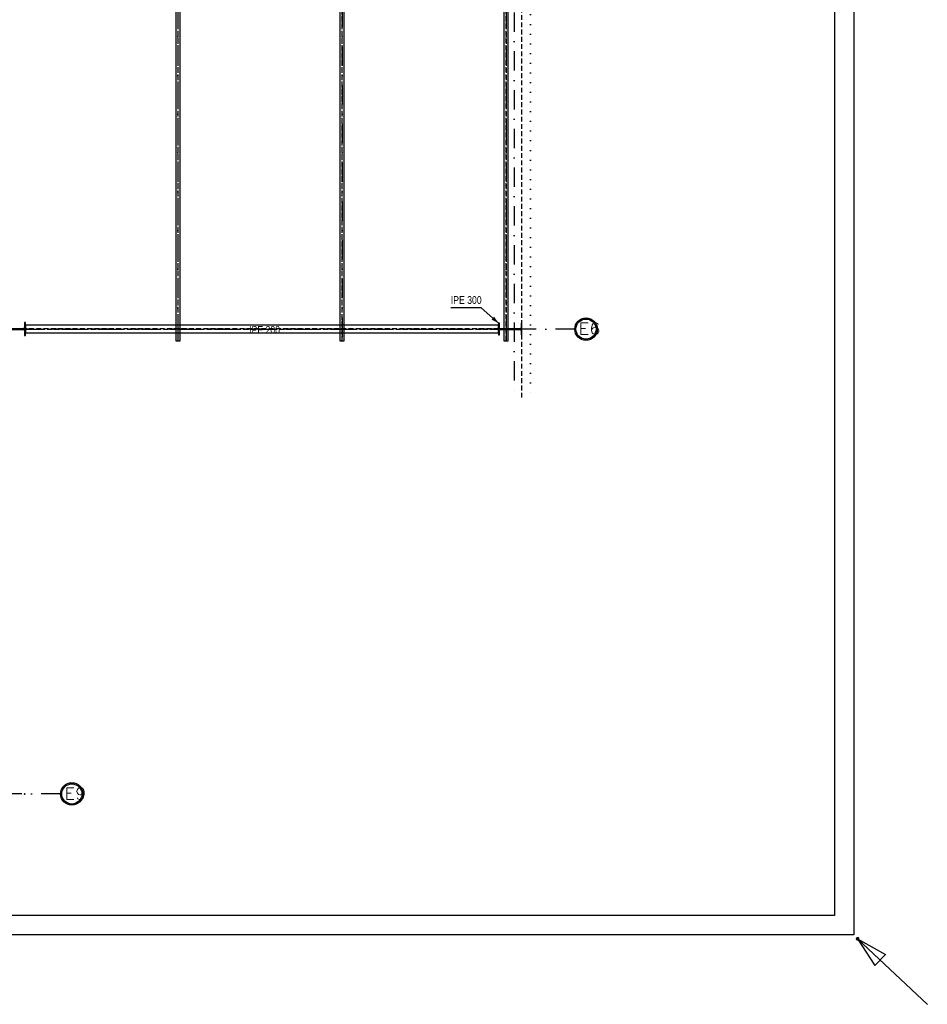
# Model space of a CAD drawing. Extents: x 293186 to 369035, y -341273 to -122059.
# Tile 51 of 64: x 341077 to 352796, y -204121 to -191413. Entities that reach past the tile are written whole.
import ezdxf

# ---------------------------------------------------------------- set-up
doc = ezdxf.new("R2010")
doc.units = 0
doc.header["$LTSCALE"] = 50
for name, pattern in [('DASHDOT', [10, 5, -2.5, 0, -2.5]), ('DOT', [2.5, 0, -2.5]), ('HIDDEN', [1.875, 1.25, -0.625])]:
    doc.linetypes.add(name, pattern=pattern)
doc.layers.get('0').update_dxf_attribs({"color": 1, "linetype": 'CONTINUOUS'})
doc.layers.add('ECHELLE_1_50', color=7, linetype='CONTINUOUS')
doc.styles.add('ARIAL', font='txt')
doc.styles.add('CADWORK5', font='ROMAND', dxfattribs={"width": 0.8})

# ---------------------------------------------------------------- blocks, each defined once
blk = doc.blocks.new('CDWK_EXTR_2')
at = {"color": 0}
blk.add_solid([(0, 0), (2, 0.5), (2, -0.5)], dxfattribs=at)
blk = doc.blocks.new('CDWK_EXTR_0')
at = {"color": 0}
for p, q in [((0, 0), (2, 0.5)), ((0, 0), (2, -0.5)), ((2, 0.5), (2, -0.5))]:
    blk.add_line(p, q, dxfattribs=at)
blk = doc.blocks.new('CDWK_PTTYP4')
h = blk.add_hatch(color=0)
edge = h.paths.add_edge_path()
edge.add_arc((0, 0), 0.5, 0, 360)

msp = doc.modelspace()

# ---------------------------------------------------------------- linework, layer by layer
at = {"layer": 'ECHELLE_1_50', "color": 3, "linetype": 'DASHDOT'}
for p, q in [((347461, -182319), (347461, -196291)), ((348244, -195406), (316295, -195406)), ((341605, -201406), (310615, -201406))]:
    msp.add_line(p, q, dxfattribs=at)
at = {"layer": 'ECHELLE_1_50', "color": 4, "linetype": 'HIDDEN'}
for p, q in [((343118, -182756), (343118, -195556)), ((343122, -195556), (343122, -182756)), ((345237, -182756), (345237, -195556)), ((345241, -195556), (345241, -182756)), ((347356, -182756), (347356, -195556)), ((347360, -195556), (347360, -182756))]:
    msp.add_line(p, q, dxfattribs=at)
at = {"layer": 'ECHELLE_1_50', "color": 4, "linetype": 'DASHDOT'}
for p, q in [((343120, -182756), (343120, -195556)), ((345239, -182756), (345239, -195556)), ((347358, -182756), (347358, -195556))]:
    msp.add_line(p, q, dxfattribs=at)
at = {"layer": 'ECHELLE_1_50', "color": 5, "linetype": 'HIDDEN'}
for p, q in [((347261, -195404), (341151, -195404)), ((341151, -195409), (347261, -195409))]:
    msp.add_line(p, q, dxfattribs=at)
at = {"layer": 'ECHELLE_1_50', "color": 5, "linetype": 'DASHDOT'}
msp.add_line((341151, -195406), (347261, -195406), dxfattribs=at)
at = {"layer": 'ECHELLE_1_50', "color": 9, "linetype": 'CONTINUOUS'}
msp.add_line((352796, -204121), (351896, -203275), dxfattribs=at)
at = {"layer": 'ECHELLE_1_50', "color": 32, "linetype": 'CONTINUOUS'}
for points in [[(351846, -122122), (351846, -203225), (309896, -203225), (309896, -122122), (351846, -122122)], [(351596, -122372), (351596, -202975), (310146, -202975), (310146, -122372), (351596, -122372)]]:
    msp.add_lwpolyline(points, dxfattribs=at)
at = {"layer": 'ECHELLE_1_50', "color": 7, "linetype": 'HIDDEN'}
msp.add_lwpolyline([(347561, -196291), (347561, -182756), (341151, -182756), (341151, -173596), (319361, -173596), (319361, -199516), (310911, -199516), (310911, -201791)], dxfattribs=at)
at = {"layer": 'ECHELLE_1_50', "color": 2, "linetype": 'DOT'}
msp.add_lwpolyline([(341151, -182716), (347561, -182716), (347671, -182716), (347671, -196291)], dxfattribs=at)
at = {"layer": 'ECHELLE_1_50', "color": 4, "linetype": 'CONTINUOUS'}
for points in [[(343093, -182756), (343093, -195556), (343148, -195556), (343148, -182756), (343093, -182756)], [(345211, -182756), (345211, -195556), (345266, -195556), (345266, -182756), (345211, -182756)], [(347330, -182756), (347330, -195556), (347385, -195556), (347385, -182756), (347330, -182756)]]:
    msp.add_lwpolyline(points, dxfattribs=at)
at = {"layer": 'ECHELLE_1_50', "color": 7, "linetype": 'CONTINUOUS'}
msp.add_lwpolyline([(347261, -195331), (347034, -195131), (346644, -195131)], dxfattribs=at)
at = {"layer": 'ECHELLE_1_50', "color": 5, "linetype": 'CONTINUOUS'}
for points in [[(341120, -195402), (340822, -195402, -0.414214), (340804, -195384), (340804, -195321), (340791, -195321), (340791, -195361), (340791, -195451), (340791, -195491), (340804, -195491), (340804, -195428, -0.414214), (340822, -195410), (341120, -195410, -0.414214), (341138, -195428), (341138, -195491), (341151, -195491)], [(341151, -195491), (341151, -195321), (341138, -195321), (341138, -195384, -0.414214), (341120, -195402)], [(347535, -195403), (347287, -195403, -0.414214), (347272, -195388), (347272, -195331), (347261, -195331), (347261, -195366), (347261, -195446), (347261, -195481), (347272, -195481), (347272, -195425, -0.414214), (347287, -195410), (347535, -195410, -0.414214), (347550, -195425), (347550, -195481), (347561, -195481)], [(347561, -195481), (347561, -195331), (347550, -195331), (347550, -195388, -0.414214), (347535, -195403)]]:
    msp.add_lwpolyline(points, format="xyb", dxfattribs=at)
msp.add_lwpolyline([(341151, -195456), (347261, -195456), (347261, -195356), (341151, -195356), (341151, -195456)], dxfattribs=at)
at = {"layer": 'ECHELLE_1_50', "color": 3, "linetype": 'CONTINUOUS'}
for centre, radius in [((348389, -195406), 145), ((348389, -195406), 130), ((341750, -201406), 145), ((341750, -201406), 130)]:
    msp.add_circle(centre, radius, dxfattribs=at)

# ---------------------------------------------------------------- block references
at = {"layer": 'ECHELLE_1_50', "color": 7, "linetype": 'CONTINUOUS', "xscale": 50, "yscale": 50, "zscale": 50, "rotation": 138.64403079}
msp.add_blockref('CDWK_EXTR_2', (347261, -195331), dxfattribs=at)
at = {"layer": 'ECHELLE_1_50', "color": 2, "xscale": 25, "yscale": 25}
msp.add_blockref('CDWK_PTTYP4', (341141, -201406), dxfattribs=at)
at = {"layer": 'ECHELLE_1_50', "color": 9, "linetype": 'CONTINUOUS', "xscale": 200, "yscale": 200, "zscale": 200, "rotation": 316.7894185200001}
msp.add_blockref('CDWK_EXTR_0', (351896, -203275), dxfattribs=at)
at = {"layer": 'ECHELLE_1_50', "color": 7, "xscale": 48.50000143, "yscale": 48.50000143}
msp.add_blockref('CDWK_PTTYP4', (351896, -203275), dxfattribs=at)

# ---------------------------------------------------------------- texts
at = {"layer": 'ECHELLE_1_50', "color": 7, "style": 'ARIAL', "width": 0.8}
for s, p in [('IPE 300', (346644, -195081)), ('IPE 200', (344040, -195466))]:
    msp.add_text(s, height=100, dxfattribs=at).set_placement(p)
at = {"layer": 'ECHELLE_1_50', "color": 96, "style": 'CADWORK5', "width": 1.125}
for s, p in [('E6', (348294, -195476)), ('E9', (341655, -201476))]:
    msp.add_text(s, height=150, dxfattribs=at).set_placement(p)

doc.saveas('drawing.dxf')
